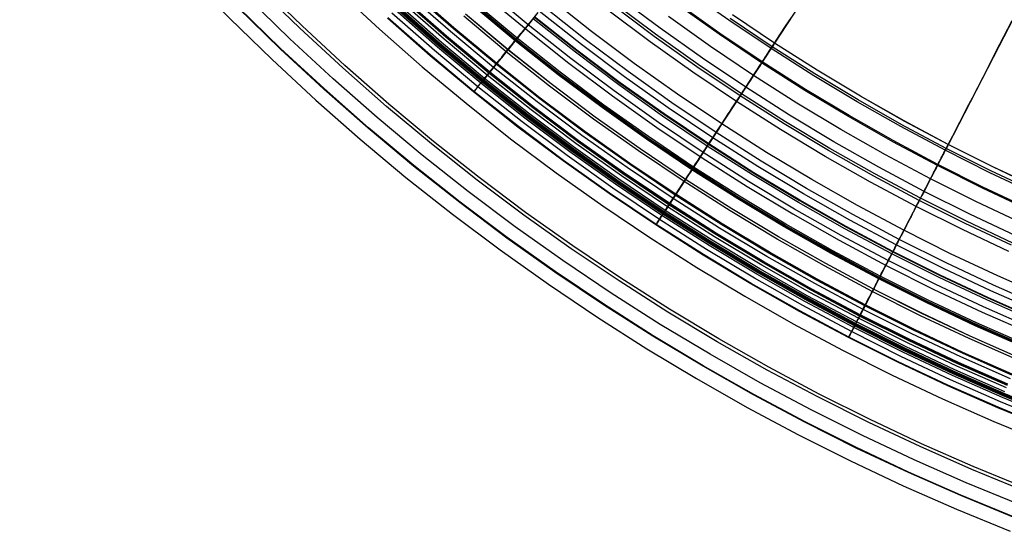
# Model space of a CAD drawing. Header units: millimetres. Extents: x -14 to 488, y -50 to 50.
# Tile 108 of 256: x 269 to 284, y -34 to -26. Entities that reach past the tile are written whole.
import ezdxf

# ---------------------------------------------------------------- set-up
doc = ezdxf.new("R2010")
doc.units = ezdxf.units.MM
doc.header["$MEASUREMENT"] = 0
doc.layers.add('Default', color=7, linetype='Continuous')

msp = doc.modelspace()

# ---------------------------------------------------------------- linework, layer by layer
at = {"layer": 'Default'}
for points in [[(284.705, -33.055), (283.887, -32.719), (283.073, -32.361), (282.265, -31.982), (281.463, -31.58), (280.668, -31.156), (279.882, -30.711), (279.105, -30.244), (278.337, -29.756), (277.581, -29.248), (276.836, -28.719), (276.103, -28.169), (275.383, -27.6), (274.678, -27.012), (273.987, -26.406), (273.312, -25.781), (272.653, -25.139), (272.011, -24.479), (271.386, -23.804), (270.779, -23.113), (270.191, -22.408), (269.622, -21.688), (269.073, -20.956), (268.544, -20.211)], [(284.724, -33.007), (283.907, -32.672), (283.094, -32.315), (282.287, -31.935), (281.486, -31.534), (280.693, -31.111), (279.908, -30.666), (279.132, -30.2), (278.365, -29.713), (277.61, -29.205), (276.866, -28.677), (276.134, -28.129), (275.416, -27.561), (274.711, -26.973), (274.022, -26.368), (273.347, -25.744), (272.689, -25.102), (272.048, -24.444), (271.424, -23.77), (270.818, -23.08), (270.231, -22.376), (269.663, -21.657), (269.114, -20.926), (268.586, -20.182)], [(271.666, -20.498), (272.297, -21.278), (272.952, -22.04), (273.628, -22.781), (274.328, -23.502), (274.942, -24.1), (275.571, -24.682), (276.215, -25.248), (276.873, -25.797), (277.546, -26.329), (278.232, -26.844), (278.931, -27.341), (279.642, -27.819), (280.35, -28.269), (281.07, -28.702), (281.8, -29.116), (282.541, -29.511), (283.291, -29.888), (284.05, -30.246), (284.819, -30.584)], [(284.54, -33.471), (283.712, -33.131), (282.888, -32.769), (282.069, -32.384), (281.257, -31.977), (280.453, -31.548), (279.657, -31.097), (278.87, -30.625), (278.093, -30.131), (277.326, -29.616), (276.572, -29.08), (275.83, -28.524), (275.101, -27.948), (274.387, -27.352), (273.688, -26.738), (273.004, -26.105), (272.336, -25.455), (271.686, -24.788), (271.053, -24.104), (270.439, -23.404), (269.844, -22.69), (269.268, -21.961), (268.711, -21.219)], [(284.544, -33.463), (283.715, -33.123), (282.891, -32.76), (282.073, -32.376), (281.262, -31.969), (280.457, -31.54), (279.661, -31.089), (278.874, -30.617), (278.098, -30.123), (277.332, -29.608), (276.577, -29.072), (275.836, -28.516), (275.107, -27.941), (274.393, -27.345), (273.694, -26.731), (273.01, -26.099), (272.343, -25.448), (271.693, -24.781), (271.06, -24.098), (270.446, -23.398), (269.851, -22.684), (269.275, -21.956), (268.719, -21.214)], [(284.621, -33.267), (283.798, -32.929), (282.979, -32.569), (282.165, -32.186), (281.358, -31.782), (280.559, -31.356), (279.767, -30.908), (278.985, -30.438), (278.213, -29.947), (277.451, -29.435), (276.701, -28.902), (275.964, -28.35), (275.24, -27.777), (274.53, -27.185), (273.835, -26.575), (273.155, -25.946), (272.492, -25.3), (271.845, -24.636), (271.217, -23.957), (270.606, -23.261), (270.014, -22.551), (269.442, -21.827), (268.889, -21.09)], [(268.563, -21.367), (269.123, -22.114), (269.703, -22.847), (270.302, -23.565), (270.919, -24.268), (271.554, -24.954), (272.206, -25.623), (272.876, -26.275), (273.562, -26.91), (274.264, -27.527), (274.982, -28.126), (275.715, -28.706), (276.463, -29.267), (277.225, -29.808), (278, -30.33), (278.773, -30.821), (279.557, -31.292), (280.353, -31.744), (281.161, -32.175), (281.979, -32.586), (282.807, -32.976), (283.644, -33.345), (284.491, -33.692)], [(273.909, -25.188), (274.566, -25.796), (275.24, -26.388), (275.928, -26.962), (276.63, -27.518), (277.347, -28.055), (278.078, -28.574), (278.821, -29.074), (279.562, -29.545), (280.314, -29.997), (281.077, -30.43), (281.851, -30.843), (282.635, -31.237), (283.428, -31.611), (284.231, -31.964), (285.043, -32.298)], [(273.909, -25.188), (274.566, -25.796), (275.24, -26.388), (275.928, -26.962), (276.63, -27.518), (277.347, -28.055), (278.078, -28.574), (278.821, -29.074), (279.562, -29.545), (280.314, -29.997), (281.077, -30.43), (281.851, -30.843), (282.635, -31.237), (283.428, -31.611), (284.231, -31.964), (285.043, -32.298)], [(284.493, -31.293), (283.715, -30.951), (282.942, -30.587), (282.175, -30.203), (281.415, -29.798), (280.663, -29.372), (279.919, -28.926), (279.185, -28.459), (278.462, -27.973), (277.749, -27.467), (277.048, -26.941), (276.36, -26.397), (275.686, -25.835), (275.025, -25.255)], [(284.518, -31.235), (283.741, -30.893), (282.969, -30.53), (282.204, -30.147), (281.445, -29.742), (280.695, -29.317), (279.953, -28.872), (279.22, -28.406), (278.498, -27.921), (277.786, -27.415), (277.087, -26.891), (276.4, -26.348), (275.727, -25.787), (275.067, -25.208)], [(284.524, -31.22), (283.747, -30.879), (282.976, -30.516), (282.211, -30.133), (281.453, -29.729), (280.703, -29.304), (279.961, -28.858), (279.229, -28.393), (278.507, -27.908), (277.796, -27.403), (277.097, -26.879), (276.41, -26.336), (275.737, -25.775), (275.078, -25.196)], [(276.215, -25.248), (276.873, -25.797), (277.546, -26.329), (278.232, -26.844), (278.931, -27.341), (279.642, -27.819), (280.35, -28.269), (281.07, -28.702), (281.8, -29.116), (282.541, -29.511), (283.291, -29.888), (284.05, -30.246), (284.819, -30.584)], [(284.831, -30.497), (284.073, -30.163), (283.319, -29.809), (282.572, -29.435), (281.832, -29.04), (281.099, -28.625), (280.374, -28.19), (279.659, -27.735), (278.954, -27.261), (278.259, -26.768), (277.576, -26.256), (276.906, -25.726), (276.248, -25.177)], [(284.881, -28.386), (284.172, -28.053), (283.469, -27.7), (282.772, -27.329), (282.082, -26.938), (281.4, -26.529), (280.727, -26.101), (280.063, -25.655), (279.41, -25.191)], [(284.431, -31.438), (283.649, -31.094), (282.873, -30.729), (282.102, -30.343), (281.339, -29.936), (280.583, -29.508), (279.836, -29.06), (279.099, -28.591), (278.372, -28.102), (277.656, -27.594), (276.952, -27.066), (276.261, -26.52), (275.583, -25.955), (274.919, -25.372)], [(284.447, -31.401), (283.666, -31.058), (282.89, -30.693), (282.121, -30.307), (281.358, -29.901), (280.604, -29.473), (279.858, -29.026), (279.121, -28.557), (278.395, -28.069), (277.68, -27.561), (276.977, -27.034), (276.286, -26.488), (275.609, -25.924), (274.946, -25.342)], [(284.454, -31.385), (283.673, -31.041), (282.898, -30.677), (282.129, -30.291), (281.367, -29.885), (280.613, -29.458), (279.867, -29.01), (279.131, -28.542), (278.405, -28.055), (277.691, -27.547), (276.988, -27.02), (276.298, -26.474), (275.621, -25.91), (274.958, -25.328)], [(284.455, -31.381), (283.675, -31.038), (282.9, -30.673), (282.131, -30.288), (281.369, -29.882), (280.615, -29.455), (279.869, -29.007), (279.133, -28.539), (278.407, -28.051), (277.693, -27.544), (276.99, -27.017), (276.3, -26.471), (275.623, -25.907), (274.961, -25.326)], [(284.715, -30.77), (283.95, -30.434), (283.189, -30.077), (282.435, -29.699), (281.688, -29.3), (280.949, -28.882), (280.218, -28.443), (279.496, -27.984), (278.785, -27.506), (278.084, -27.008), (277.395, -26.491), (276.718, -25.956), (276.055, -25.403)], [(284.724, -30.749), (283.959, -30.413), (283.2, -30.055), (282.446, -29.678), (281.7, -29.28), (280.961, -28.861), (280.23, -28.423), (279.509, -27.964), (278.798, -27.486), (278.098, -26.989), (277.409, -26.473), (276.733, -25.938), (276.07, -25.386)], [(285.041, -30.003), (284.295, -29.675), (283.554, -29.327), (282.818, -28.958), (282.09, -28.57), (281.369, -28.161), (280.656, -27.733), (279.952, -27.286), (279.258, -26.82), (278.575, -26.335), (277.903, -25.831), (277.244, -25.309)], [(284.53, -29.159), (283.801, -28.816), (283.079, -28.454), (282.363, -28.073), (281.654, -27.671), (280.954, -27.251), (280.263, -26.811), (279.581, -26.353), (278.91, -25.876), (278.249, -25.381)], [(284.58, -29.048), (283.854, -28.707), (283.135, -28.346), (282.422, -27.966), (281.716, -27.566), (281.018, -27.148), (280.329, -26.71), (279.65, -26.253), (278.981, -25.778), (278.324, -25.285)], [(284.769, -28.631), (284.054, -28.295), (283.345, -27.939), (282.642, -27.565), (281.946, -27.171), (281.259, -26.758), (280.58, -26.326), (279.91, -25.876), (279.251, -25.408)], [(284.777, -28.615), (284.062, -28.279), (283.353, -27.924), (282.651, -27.549), (281.955, -27.156), (281.268, -26.743), (280.589, -26.312), (279.92, -25.862), (279.262, -25.394)], [(285.131, -31.98), (284.339, -31.655), (283.552, -31.308), (282.77, -30.941), (281.994, -30.552), (281.226, -30.142), (280.465, -29.712), (279.713, -29.26), (278.97, -28.788), (278.238, -28.296), (277.517, -27.784), (276.809, -27.253), (276.113, -26.702), (275.43, -26.133), (274.762, -25.546)], [(285.158, -31.911), (284.368, -31.587), (283.582, -31.241), (282.802, -30.875), (282.028, -30.487), (281.261, -30.078), (280.502, -29.648), (279.752, -29.197), (279.011, -28.726), (278.28, -28.235), (277.561, -27.725), (276.854, -27.194), (276.159, -26.645), (275.478, -26.077), (274.811, -25.492)], [(285.168, -31.886), (284.379, -31.562), (283.594, -31.216), (282.814, -30.85), (282.041, -30.462), (281.274, -30.054), (280.516, -29.624), (279.766, -29.174), (279.026, -28.703), (278.296, -28.213), (277.577, -27.702), (276.87, -27.173), (276.176, -26.624), (275.496, -26.057), (274.829, -25.471)], [(285.173, -31.873), (284.384, -31.549), (283.599, -31.204), (282.82, -30.837), (282.047, -30.45), (281.281, -30.041), (280.523, -29.612), (279.773, -29.162), (279.033, -28.692), (278.304, -28.201), (277.585, -27.691), (276.879, -27.162), (276.185, -26.613), (275.505, -26.046), (274.839, -25.461)], [(285.178, -31.86), (284.389, -31.537), (283.605, -31.192), (282.826, -30.826), (282.053, -30.438), (281.287, -30.03), (280.529, -29.601), (279.78, -29.151), (279.041, -28.681), (278.311, -28.191), (277.593, -27.681), (276.887, -27.151), (276.193, -26.603), (275.513, -26.036), (274.848, -25.451)], [(285.183, -31.848), (284.395, -31.524), (283.611, -31.179), (282.832, -30.813), (282.059, -30.426), (281.294, -30.018), (280.536, -29.589), (279.787, -29.139), (279.048, -28.669), (278.319, -28.179), (277.601, -27.669), (276.895, -27.14), (276.202, -26.592), (275.522, -26.026), (274.857, -25.441)], [(284.406, -31.498), (283.622, -31.153), (282.844, -30.787), (282.073, -30.4), (281.308, -29.993), (280.551, -29.564), (279.803, -29.115), (279.064, -28.645), (278.335, -28.156), (277.618, -27.646), (276.913, -27.117), (276.22, -26.57), (275.541, -26.004), (274.876, -25.42)], [(284.633, -30.963), (283.863, -30.624), (283.098, -30.265), (282.339, -29.884), (281.588, -29.483), (280.844, -29.062), (280.108, -28.62), (279.382, -28.159), (278.666, -27.677), (277.961, -27.177), (277.267, -26.657), (276.586, -26.119), (275.919, -25.562)], [(284.633, -30.963), (283.863, -30.624), (283.098, -30.264), (282.34, -29.884), (281.588, -29.483), (280.844, -29.062), (280.108, -28.62), (279.382, -28.159), (278.666, -27.677), (277.961, -27.177), (277.267, -26.657), (276.587, -26.118), (275.919, -25.562)], [(284.704, -30.796), (283.938, -30.459), (283.178, -30.101), (282.423, -29.723), (281.675, -29.324), (280.935, -28.905), (280.203, -28.466), (279.481, -28.007), (278.769, -27.528), (278.068, -27.03), (277.378, -26.513), (276.701, -25.978), (276.037, -25.424)], [(284.711, -30.78), (283.945, -30.444), (283.185, -30.086), (282.43, -29.708), (281.683, -29.31), (280.943, -28.891), (280.212, -28.452), (279.49, -27.993), (278.778, -27.515), (278.077, -27.017), (277.388, -26.5), (276.711, -25.965), (276.048, -25.412)], [(284.939, -30.243), (284.187, -29.912), (283.44, -29.561), (282.699, -29.189), (281.965, -28.798), (281.238, -28.386), (280.519, -27.955), (279.81, -27.504), (279.111, -27.034), (278.422, -26.545), (277.745, -26.037), (277.08, -25.511)], [(284.978, -30.151), (284.228, -29.821), (283.483, -29.471), (282.744, -29.101), (282.012, -28.711), (281.288, -28.3), (280.571, -27.87), (279.864, -27.421), (279.167, -26.952), (278.48, -26.464), (277.805, -25.958), (277.142, -25.434)], [(284.469, -29.292), (283.738, -28.948), (283.012, -28.584), (282.293, -28.201), (281.581, -27.798), (280.877, -27.375), (280.183, -26.934), (279.498, -26.473), (278.823, -25.994), (278.16, -25.497)], [(284.513, -29.195), (283.784, -28.852), (283.061, -28.49), (282.344, -28.108), (281.634, -27.706), (280.933, -27.285), (280.241, -26.845), (279.558, -26.386), (278.886, -25.909), (278.225, -25.413)], [(285.093, -32.077), (284.298, -31.751), (283.509, -31.403), (282.724, -31.035), (281.946, -30.645), (281.175, -30.234), (280.412, -29.801), (279.658, -29.349), (278.913, -28.875), (278.179, -28.382), (277.456, -27.868), (276.745, -27.335), (276.047, -26.783), (275.362, -26.213), (274.692, -25.624)], [(285.096, -32.068), (284.302, -31.742), (283.512, -31.395), (282.728, -31.026), (281.951, -30.637), (281.18, -30.226), (280.417, -29.794), (279.663, -29.341), (278.918, -28.868), (278.184, -28.374), (277.462, -27.861), (276.751, -27.328), (276.053, -26.776), (275.368, -26.206), (274.698, -25.617)], [(284.617, -31.001), (283.846, -30.662), (283.08, -30.302), (282.321, -29.921), (281.568, -29.519), (280.823, -29.098), (280.086, -28.655), (279.359, -28.193), (278.642, -27.711), (277.936, -27.21), (277.242, -26.69), (276.561, -26.151), (275.892, -25.593)], [(284.878, -30.386), (284.123, -30.053), (283.372, -29.701), (282.627, -29.327), (281.89, -28.934), (281.159, -28.521), (280.437, -28.087), (279.725, -27.634), (279.022, -27.162), (278.33, -26.67), (277.65, -26.16), (276.982, -25.632)], [(277.003, -25.605), (277.671, -26.133), (278.35, -26.643), (279.042, -27.133), (279.744, -27.605), (280.456, -28.058), (281.177, -28.491), (281.906, -28.904), (282.643, -29.297), (283.387, -29.67), (284.137, -30.022), (284.892, -30.354)], [(284.894, -30.349), (284.139, -30.017), (283.39, -29.664), (282.646, -29.292), (281.909, -28.899), (281.18, -28.486), (280.459, -28.053), (279.747, -27.6), (279.045, -27.129), (278.354, -26.638), (277.674, -26.128), (277.007, -25.601)], [(284.672, -28.846), (283.952, -28.507), (283.237, -28.149), (282.529, -27.771), (281.828, -27.374), (281.135, -26.958), (280.451, -26.524), (279.776, -26.07), (279.112, -25.598)], [(284.895, -28.355), (284.187, -28.022), (283.485, -27.67), (282.788, -27.299), (282.099, -26.908), (281.418, -26.499), (280.746, -26.072), (280.083, -25.626)], [(284.923, -28.294), (284.216, -27.962), (283.515, -27.61), (282.821, -27.24), (282.133, -26.851), (281.454, -26.443), (280.783, -26.016), (280.121, -25.571)], [(284.924, -28.292), (284.217, -27.96), (283.516, -27.609), (282.821, -27.238), (282.134, -26.849), (281.454, -26.441), (280.784, -26.015), (280.122, -25.57)]]:
    msp.add_lwpolyline(points, dxfattribs=at)
at = {"layer": 'Default', "extrusion": (0.836995, -0.547211, 0)}
for points in [[(129.739, 24.755), (129.738, 24.722), (129.737, 24.688), (129.735, 24.655), (129.733, 24.621), (129.729, 24.586), (129.725, 24.552), (129.72, 24.517), (129.714, 24.482), (129.707, 24.448), (129.699, 24.413), (129.69, 24.378), (129.681, 24.343), (129.67, 24.308), (129.659, 24.273), (129.647, 24.238), (129.634, 24.203), (129.619, 24.169), (129.604, 24.134), (129.588, 24.1), (129.571, 24.066), (129.553, 24.033), (129.535, 24), (129.515, 23.967), (129.494, 23.935), (129.473, 23.903), (129.451, 23.871), (129.427, 23.84), (129.403, 23.81), (129.379, 23.78), (129.353, 23.751), (129.327, 23.722), (129.299, 23.695), (129.272, 23.668), (129.243, 23.641), (129.214, 23.616), (129.184, 23.591), (129.154, 23.567), (129.123, 23.544), (129.092, 23.521), (129.06, 23.5), (129.027, 23.479), (128.994, 23.46), (128.961, 23.441), (128.928, 23.423), (128.894, 23.406), (128.86, 23.39), (128.826, 23.375), (128.791, 23.361), (128.756, 23.347), (128.721, 23.335), (128.687, 23.324), (128.652, 23.313), (128.617, 23.304), (128.582, 23.295), (128.547, 23.287), (128.512, 23.28), (128.477, 23.274), (128.442, 23.269), (128.408, 23.265), (128.374, 23.261), (128.34, 23.259), (128.306, 23.257), (128.272, 23.256), (128.239, 23.255), (128.206, 23.256), (128.172, 23.257), (128.138, 23.259), (128.104, 23.261), (128.07, 23.265), (128.035, 23.269), (128.001, 23.274), (127.966, 23.28), (127.931, 23.287), (127.896, 23.295), (127.861, 23.304), (127.826, 23.313), (127.791, 23.324), (127.756, 23.335), (127.721, 23.347), (127.687, 23.361), (127.652, 23.375), (127.618, 23.39), (127.584, 23.406), (127.55, 23.423), (127.516, 23.441), (127.483, 23.46), (127.45, 23.479), (127.418, 23.5), (127.386, 23.521), (127.355, 23.544), (127.324, 23.567), (127.293, 23.591), (127.264, 23.616), (127.234, 23.641), (127.206, 23.668), (127.178, 23.695), (127.151, 23.722), (127.125, 23.751), (127.099, 23.78), (127.074, 23.81), (127.05, 23.84), (127.027, 23.871), (127.005, 23.903), (126.983, 23.935), (126.963, 23.967), (126.943, 24), (126.924, 24.033), (126.906, 24.066), (126.889, 24.1), (126.873, 24.134), (126.858, 24.169), (126.844, 24.203), (126.831, 24.238), (126.819, 24.273), (126.807, 24.308), (126.797, 24.343), (126.787, 24.378), (126.779, 24.413), (126.771, 24.448), (126.764, 24.482), (126.758, 24.517), (126.753, 24.552), (126.748, 24.586), (126.745, 24.621), (126.742, 24.655), (126.74, 24.688), (126.739, 24.722), (126.739, 24.755)], [(126.739, 24.755), (126.739, 24.789), (126.74, 24.822), (126.742, 24.856), (126.745, 24.89), (126.748, 24.924), (126.753, 24.959), (126.758, 24.994), (126.764, 25.028), (126.771, 25.063), (126.779, 25.098), (126.787, 25.133), (126.797, 25.168), (126.807, 25.203), (126.819, 25.238), (126.831, 25.273), (126.844, 25.307), (126.858, 25.342), (126.873, 25.376), (126.889, 25.41), (126.906, 25.444), (126.924, 25.478), (126.943, 25.511), (126.963, 25.544), (126.983, 25.576), (127.005, 25.608), (127.027, 25.64), (127.05, 25.67), (127.074, 25.701), (127.099, 25.731), (127.125, 25.76), (127.151, 25.788), (127.178, 25.816), (127.206, 25.843), (127.234, 25.869), (127.264, 25.895), (127.293, 25.92), (127.324, 25.944), (127.355, 25.967), (127.386, 25.989), (127.418, 26.011), (127.45, 26.031), (127.483, 26.051), (127.516, 26.07), (127.55, 26.088), (127.584, 26.105), (127.618, 26.121), (127.652, 26.136), (127.687, 26.15), (127.721, 26.163), (127.756, 26.176), (127.791, 26.187), (127.826, 26.197), (127.861, 26.207), (127.896, 26.216), (127.931, 26.223), (127.966, 26.23), (128.001, 26.236), (128.035, 26.241), (128.07, 26.246), (128.104, 26.249), (128.138, 26.252), (128.172, 26.254), (128.206, 26.255), (128.239, 26.255), (128.272, 26.255), (128.306, 26.254), (128.34, 26.252), (128.374, 26.249), (128.408, 26.246), (128.442, 26.241), (128.477, 26.236), (128.512, 26.23), (128.547, 26.223), (128.582, 26.216), (128.617, 26.207), (128.652, 26.197), (128.687, 26.187), (128.721, 26.176), (128.756, 26.163), (128.791, 26.15), (128.826, 26.136), (128.86, 26.121), (128.894, 26.105), (128.928, 26.088), (128.961, 26.07), (128.994, 26.051), (129.027, 26.031), (129.06, 26.011), (129.092, 25.989), (129.123, 25.967), (129.154, 25.944), (129.184, 25.92), (129.214, 25.895), (129.243, 25.869), (129.272, 25.843), (129.299, 25.816), (129.327, 25.788), (129.353, 25.76), (129.379, 25.731), (129.403, 25.701), (129.427, 25.67), (129.451, 25.64), (129.473, 25.608), (129.494, 25.576), (129.515, 25.544), (129.535, 25.511), (129.553, 25.478), (129.571, 25.444), (129.588, 25.41), (129.604, 25.376), (129.619, 25.342), (129.634, 25.307), (129.647, 25.273), (129.659, 25.238), (129.67, 25.203), (129.681, 25.168), (129.69, 25.133), (129.699, 25.098), (129.707, 25.063), (129.714, 25.028), (129.72, 24.994), (129.725, 24.959), (129.729, 24.924), (129.733, 24.89), (129.735, 24.856), (129.737, 24.822), (129.738, 24.789), (129.739, 24.755)]]:
    msp.add_lwpolyline(points, dxfattribs=at)
at = {"layer": 'Default'}
for points in [[(286.467, -21.903, 111.032), (284.312, -26.069, 84.245), (283.591, -27.465, 73.662), (283.061, -28.49, 64.694), (282.685, -29.216, 57.071), (282.435, -29.699, 50.699), (282.175, -30.203, 40.888), (282.047, -30.45, 33.319), (282.036, -30.472, 31.517), (282.041, -30.462, 30.987), (282.045, -30.453, 30.737), (282.052, -30.44, 30.496), (282.06, -30.424, 30.267), (282.071, -30.404, 30.049), (282.083, -30.381, 29.842), (282.097, -30.354, 29.647), (282.105, -30.339, 29.554), (282.113, -30.323, 29.464), (282.122, -30.306, 29.377), (282.131, -30.288, 29.293), (282.141, -30.269, 29.212), (282.151, -30.249, 29.133), (282.162, -30.228, 29.056), (282.173, -30.206, 28.981), (282.185, -30.183, 28.907), (282.198, -30.159, 28.836), (282.21, -30.134, 28.766), (282.224, -30.109, 28.698), (282.237, -30.082, 28.633), (282.251, -30.056, 28.569), (282.265, -30.028, 28.508), (282.28, -30, 28.448), (282.294, -29.972, 28.391), (282.309, -29.943, 28.335), (282.324, -29.914, 28.282), (282.34, -29.884, 28.231), (282.355, -29.854, 28.182), (282.371, -29.824, 28.135), (282.386, -29.794, 28.09), (282.402, -29.764, 28.047), (282.417, -29.734, 28.007), (282.432, -29.704, 27.968), (282.448, -29.675, 27.932), (282.463, -29.646, 27.898), (282.478, -29.617, 27.866), (282.492, -29.589, 27.837), (282.507, -29.561, 27.809), (282.521, -29.534, 27.783), (282.534, -29.508, 27.76), (282.547, -29.482, 27.739), (282.56, -29.458, 27.72), (282.566, -29.446, 27.711), (282.582, -29.415, 27.69), (282.591, -29.398, 27.679), (282.595, -29.39, 27.674), (282.599, -29.383, 27.669), (282.602, -29.376, 27.665), (282.606, -29.369, 27.662), (282.61, -29.361, 27.658), (282.614, -29.354, 27.654), (282.618, -29.346, 27.651), (282.622, -29.338, 27.647), (282.632, -29.319, 27.64), (282.643, -29.297, 27.632)], [(281.732, -24.564, 84.245), (280.872, -25.879, 73.662), (280.241, -26.845, 64.694), (279.793, -27.529, 57.071), (279.496, -27.984, 50.699), (279.185, -28.459, 40.888), (279.033, -28.692, 33.319), (279.02, -28.712, 31.517), (279.026, -28.703, 30.987), (279.031, -28.695, 30.737), (279.039, -28.683, 30.496), (279.049, -28.667, 30.267), (279.061, -28.649, 30.049), (279.076, -28.627, 29.842), (279.093, -28.601, 29.647), (279.102, -28.587, 29.554), (279.112, -28.572, 29.464), (279.122, -28.556, 29.377), (279.133, -28.539, 29.293), (279.145, -28.521, 29.212), (279.157, -28.502, 29.133), (279.17, -28.482, 29.056), (279.184, -28.462, 28.981), (279.198, -28.44, 28.907), (279.213, -28.417, 28.836), (279.228, -28.394, 28.766), (279.244, -28.37, 28.698), (279.26, -28.345, 28.633), (279.276, -28.32, 28.569), (279.293, -28.294, 28.508), (279.31, -28.268, 28.448), (279.328, -28.241, 28.391), (279.346, -28.214, 28.335), (279.364, -28.186, 28.282), (279.382, -28.159, 28.231), (279.4, -28.131, 28.182), (279.419, -28.102, 28.135), (279.437, -28.074, 28.09), (279.456, -28.046, 28.047), (279.474, -28.017, 28.007), (279.493, -27.989, 27.968), (279.511, -27.962, 27.932), (279.529, -27.934, 27.898), (279.546, -27.907, 27.866), (279.564, -27.88, 27.837), (279.581, -27.854, 27.809), (279.598, -27.829, 27.783), (279.614, -27.804, 27.76), (279.629, -27.78, 27.739), (279.644, -27.757, 27.72), (279.652, -27.746, 27.711), (279.671, -27.716, 27.69), (279.681, -27.701, 27.679), (279.686, -27.693, 27.674), (279.691, -27.686, 27.669), (279.695, -27.68, 27.665), (279.699, -27.673, 27.662), (279.704, -27.666, 27.658), (279.708, -27.659, 27.654), (279.713, -27.652, 27.651), (279.718, -27.644, 27.647), (279.73, -27.626, 27.64), (279.744, -27.605, 27.632)], [(277.06, -25.535, 57.071), (276.718, -25.956, 50.699), (276.36, -26.397, 40.888), (276.185, -26.613, 33.319), (276.17, -26.632, 31.517), (276.176, -26.624, 30.987), (276.183, -26.616, 30.737), (276.192, -26.604, 30.496), (276.204, -26.59, 30.267), (276.218, -26.573, 30.049), (276.234, -26.553, 29.842), (276.253, -26.529, 29.647), (276.264, -26.516, 29.554), (276.275, -26.502, 29.464), (276.287, -26.487, 29.377), (276.3, -26.471, 29.293), (276.313, -26.455, 29.212), (276.328, -26.437, 29.133), (276.343, -26.419, 29.056), (276.358, -26.4, 28.981), (276.375, -26.379, 28.907), (276.392, -26.359, 28.836), (276.409, -26.337, 28.766), (276.427, -26.315, 28.698), (276.446, -26.292, 28.633), (276.465, -26.268, 28.569), (276.484, -26.244, 28.508), (276.504, -26.22, 28.448), (276.524, -26.195, 28.391), (276.545, -26.17, 28.335), (276.566, -26.144, 28.282), (276.587, -26.118, 28.231), (276.608, -26.092, 28.182), (276.629, -26.066, 28.135), (276.65, -26.04, 28.09), (276.672, -26.014, 28.047), (276.693, -25.987, 28.007), (276.714, -25.961, 27.968), (276.735, -25.936, 27.932), (276.756, -25.91, 27.898), (276.776, -25.885, 27.866), (276.796, -25.86, 27.837), (276.816, -25.836, 27.809), (276.835, -25.813, 27.783), (276.854, -25.79, 27.76), (276.872, -25.767, 27.739), (276.889, -25.746, 27.72), (276.897, -25.736, 27.711), (276.92, -25.708, 27.69), (276.932, -25.694, 27.679), (276.937, -25.687, 27.674), (276.942, -25.68, 27.669), (276.947, -25.674, 27.665), (276.952, -25.668, 27.662), (276.957, -25.662, 27.658), (276.963, -25.655, 27.654), (276.968, -25.648, 27.651), (276.974, -25.641, 27.647)], [(277.007, -25.601, 21.256), (276.968, -25.649, 21.182), (276.93, -25.695, 21.106), (276.893, -25.741, 21.029), (276.857, -25.786, 20.948), (276.82, -25.831, 20.862), (276.784, -25.875, 20.77), (276.748, -25.92, 20.67), (276.711, -25.965, 20.562), (276.674, -26.011, 20.444), (276.637, -26.057, 20.315), (276.599, -26.104, 20.173), (276.561, -26.151, 20.019), (276.522, -26.197, 19.85), (276.485, -26.244, 19.666), (276.447, -26.29, 19.466), (276.41, -26.336, 19.249), (276.374, -26.38, 19.015), (276.339, -26.424, 18.762), (276.305, -26.466, 18.49), (276.272, -26.506, 18.198), (276.241, -26.544, 17.886), (276.212, -26.58, 17.552), (276.159, -26.645, 16.82), (276.115, -26.699, 15.995), (276.082, -26.739, 15.073), (276.061, -26.766, 14.048), (276.047, -26.783, 6.857), (276.048, -26.782, 6.677), (276.051, -26.778, 6.5), (276.056, -26.772, 6.328), (276.064, -26.763, 6.16), (276.073, -26.751, 5.995), (276.084, -26.737, 5.834), (276.097, -26.721, 5.678), (276.113, -26.702, 5.525), (276.13, -26.681, 5.376), (276.148, -26.658, 5.231), (276.169, -26.633, 5.09), (276.191, -26.605, 4.953), (276.215, -26.576, 4.819), (276.241, -26.544, 4.689), (276.269, -26.51, 4.563), (276.298, -26.474, 4.44), (276.328, -26.437, 4.321), (276.36, -26.397, 4.205), (276.394, -26.356, 4.093), (276.429, -26.312, 3.983), (276.466, -26.267, 3.877), (276.505, -26.219, 3.774), (276.545, -26.17, 3.673), (276.586, -26.119, 3.575), (276.63, -26.065, 3.48), (276.675, -26.01, 3.388), (276.721, -25.953, 3.297), (276.769, -25.893, 3.21), (276.82, -25.831, 3.124), (276.872, -25.767, 3.041), (276.926, -25.701, 2.96), (276.982, -25.632, 2.88)], [(279.744, -27.605, 27.632), (279.78, -27.549, 27.611), (279.816, -27.494, 27.588), (279.852, -27.439, 27.564), (279.887, -27.385, 27.538), (279.922, -27.332, 27.509), (279.956, -27.28, 27.479), (279.99, -27.228, 27.448), (280.023, -27.178, 27.415), (280.055, -27.128, 27.38), (280.087, -27.08, 27.344), (280.118, -27.032, 27.307), (280.149, -26.986, 27.268), (280.178, -26.94, 27.228), (280.207, -26.896, 27.187), (280.235, -26.853, 27.145), (280.263, -26.811, 27.102), (280.289, -26.771, 27.057), (280.315, -26.732, 27.012), (280.339, -26.694, 26.966), (280.363, -26.657, 26.919), (280.386, -26.622, 26.872), (280.409, -26.588, 26.824), (280.43, -26.555, 26.775), (280.451, -26.524, 26.726), (280.471, -26.493, 26.676), (280.49, -26.464, 26.626), (280.508, -26.436, 26.575), (280.526, -26.409, 26.524), (280.543, -26.383, 26.473), (280.559, -26.358, 26.422), (280.575, -26.334, 26.371), (280.589, -26.312, 26.319), (280.604, -26.29, 26.267), (280.617, -26.269, 26.215), (280.63, -26.249, 26.163), (280.642, -26.231, 26.111), (280.654, -26.213, 26.059), (280.665, -26.196, 26.006), (280.676, -26.18, 25.954), (280.685, -26.165, 25.902), (280.704, -26.137, 25.797), (280.72, -26.112, 25.692), (280.734, -26.091, 25.587), (280.746, -26.072, 25.482), (280.756, -26.056, 25.377), (280.765, -26.043, 25.273), (280.772, -26.032, 25.168), (280.778, -26.024, 25.064), (280.781, -26.018, 24.96), (280.784, -26.015, 24.856), (280.784, -26.014, 24.753), (280.784, -26.015, 24.649), (280.781, -26.018, 24.546), (280.778, -26.023, 24.443), (280.773, -26.031, 24.34), (280.767, -26.041, 24.237), (280.759, -26.053, 24.135), (280.75, -26.067, 24.033), (280.739, -26.083, 23.931), (280.727, -26.101, 23.83), (280.714, -26.121, 23.728), (280.699, -26.144, 23.627), (280.683, -26.169, 23.527), (280.665, -26.196, 23.427), (280.646, -26.225, 23.327), (280.626, -26.256, 23.228), (280.604, -26.29, 23.13), (280.58, -26.326, 23.031), (280.555, -26.365, 22.934), (280.528, -26.406, 22.837), (280.499, -26.45, 22.741), (280.469, -26.496, 22.646), (280.437, -26.545, 22.552), (280.403, -26.597, 22.459), (280.367, -26.652, 22.367), (280.329, -26.71, 22.277), (280.289, -26.771, 22.188), (280.248, -26.834, 22.1), (280.226, -26.868, 22.057), (280.204, -26.902, 22.015), (280.181, -26.936, 21.973), (280.158, -26.972, 21.931), (280.134, -27.008, 21.89), (280.11, -27.045, 21.85), (280.085, -27.083, 21.81), (280.059, -27.122, 21.771), (280.034, -27.162, 21.733), (280.007, -27.202, 21.695), (279.98, -27.244, 21.658), (279.942, -27.302, 21.609), (279.932, -27.317, 21.595), (279.922, -27.333, 21.58), (279.911, -27.35, 21.564), (279.9, -27.366, 21.547), (279.888, -27.384, 21.529), (279.864, -27.421, 21.488), (279.838, -27.461, 21.441), (279.81, -27.504, 21.387), (279.779, -27.551, 21.325), (279.747, -27.6, 21.256), (279.713, -27.652, 21.182), (279.68, -27.702, 21.106), (279.648, -27.752, 21.029), (279.616, -27.8, 20.948), (279.585, -27.848, 20.862), (279.553, -27.896, 20.77), (279.522, -27.944, 20.67), (279.49, -27.993, 20.562), (279.458, -28.042, 20.444), (279.425, -28.092, 20.315), (279.392, -28.143, 20.173), (279.359, -28.193, 20.019), (279.326, -28.244, 19.85), (279.293, -28.294, 19.666), (279.261, -28.344, 19.466), (279.229, -28.393, 19.249), (279.197, -28.441, 19.015), (279.167, -28.488, 18.762), (279.137, -28.533, 18.49), (279.109, -28.576, 18.198), (279.082, -28.617, 17.886), (279.056, -28.656, 17.552), (279.011, -28.726, 16.82), (278.973, -28.784, 15.995), (278.944, -28.828, 15.073), (278.926, -28.856, 14.048), (278.913, -28.875, 6.857), (278.914, -28.874, 6.677), (278.917, -28.87, 6.5), (278.922, -28.863, 6.328), (278.928, -28.853, 6.16), (278.936, -28.841, 5.995), (278.946, -28.826, 5.834), (278.957, -28.808, 5.678), (278.97, -28.788, 5.525), (278.985, -28.766, 5.376), (279.001, -28.741, 5.231), (279.019, -28.713, 5.09), (279.039, -28.684, 4.953), (279.06, -28.652, 4.819), (279.082, -28.617, 4.689), (279.106, -28.581, 4.563), (279.131, -28.542, 4.44), (279.158, -28.502, 4.321), (279.185, -28.459, 4.205), (279.215, -28.414, 4.093), (279.245, -28.367, 3.983), (279.277, -28.318, 3.877), (279.311, -28.267, 3.774), (279.346, -28.214, 3.673), (279.382, -28.159, 3.575), (279.419, -28.101, 3.48), (279.458, -28.042, 3.388), (279.499, -27.98, 3.297), (279.541, -27.916, 3.21), (279.584, -27.849, 3.124), (279.629, -27.78, 3.041), (279.676, -27.708, 2.96), (279.725, -27.634, 2.88), (279.775, -27.557, 2.803), (279.827, -27.477, 2.728), (279.882, -27.394, 2.654), (279.938, -27.309, 2.582), (279.996, -27.22, 2.513), (280.056, -27.128, 2.445), (280.118, -27.032, 2.379), (280.183, -26.934, 2.316), (280.25, -26.832, 2.254), (280.319, -26.726, 2.194), (280.39, -26.617, 2.136), (280.464, -26.504, 2.08), (280.54, -26.388, 2.027), (280.618, -26.268, 1.975), (280.699, -26.144, 1.926), (280.783, -26.016, 1.88), (280.868, -25.885, 1.836), (280.957, -25.75, 1.794), (281.048, -25.611, 1.755)], [(282.643, -29.297, 27.632), (282.674, -29.237, 27.611), (282.704, -29.179, 27.588), (282.734, -29.121, 27.564), (282.764, -29.064, 27.538), (282.793, -29.007, 27.509), (282.822, -28.952, 27.479), (282.85, -28.897, 27.448), (282.878, -28.843, 27.415), (282.905, -28.791, 27.38), (282.932, -28.739, 27.344), (282.958, -28.689, 27.307), (282.983, -28.639, 27.268), (283.008, -28.591, 27.228), (283.032, -28.544, 27.187), (283.056, -28.499, 27.145), (283.079, -28.454, 27.102), (283.101, -28.411, 27.057), (283.122, -28.37, 27.012), (283.143, -28.33, 26.966), (283.163, -28.291, 26.919), (283.183, -28.253, 26.872), (283.201, -28.217, 26.824), (283.219, -28.182, 26.775), (283.237, -28.149, 26.726), (283.254, -28.116, 26.676), (283.27, -28.085, 26.626), (283.285, -28.056, 26.575), (283.3, -28.027, 26.524), (283.314, -27.999, 26.473), (283.328, -27.973, 26.422), (283.341, -27.948, 26.371), (283.353, -27.924, 26.319), (283.365, -27.901, 26.267), (283.376, -27.879, 26.215), (283.387, -27.858, 26.163), (283.398, -27.838, 26.111), (283.407, -27.819, 26.059), (283.417, -27.801, 26.006), (283.425, -27.784, 25.954), (283.434, -27.768, 25.902), (283.449, -27.739, 25.797), (283.462, -27.712, 25.692), (283.474, -27.69, 25.587), (283.485, -27.67, 25.482), (283.493, -27.653, 25.377), (283.501, -27.639, 25.273), (283.507, -27.627, 25.168), (283.511, -27.619, 25.064), (283.514, -27.612, 24.96), (283.516, -27.609, 24.856), (283.517, -27.608, 24.753), (283.516, -27.609, 24.649), (283.514, -27.612, 24.546), (283.511, -27.618, 24.443), (283.507, -27.626, 24.34), (283.502, -27.636, 24.237), (283.495, -27.649, 24.135), (283.488, -27.664, 24.033), (283.479, -27.681, 23.931), (283.469, -27.7, 23.83), (283.458, -27.722, 23.728), (283.445, -27.746, 23.627), (283.432, -27.772, 23.527), (283.417, -27.801, 23.427), (283.401, -27.832, 23.327), (283.384, -27.865, 23.228), (283.365, -27.901, 23.13), (283.345, -27.939, 23.031), (283.324, -27.98, 22.934), (283.301, -28.024, 22.837), (283.277, -28.071, 22.741), (283.252, -28.12, 22.646), (283.225, -28.172, 22.552), (283.196, -28.227, 22.459), (283.166, -28.285, 22.367), (283.135, -28.346, 22.277), (283.101, -28.411, 22.188), (283.066, -28.479, 22.1), (283.048, -28.514, 22.057), (283.029, -28.55, 22.015), (283.01, -28.587, 21.973), (282.991, -28.625, 21.931), (282.971, -28.663, 21.89), (282.95, -28.703, 21.85), (282.93, -28.743, 21.81), (282.908, -28.784, 21.771), (282.887, -28.826, 21.733), (282.864, -28.869, 21.695), (282.842, -28.913, 21.658), (282.81, -28.974, 21.609), (282.801, -28.991, 21.595), (282.793, -29.008, 21.58), (282.784, -29.025, 21.564), (282.774, -29.043, 21.547), (282.765, -29.062, 21.529), (282.744, -29.101, 21.488), (282.723, -29.143, 21.441), (282.699, -29.189, 21.387), (282.673, -29.239, 21.325), (282.646, -29.292, 21.256), (282.618, -29.346, 21.182), (282.59, -29.4, 21.106), (282.563, -29.452, 21.029), (282.536, -29.504, 20.948), (282.51, -29.555, 20.862), (282.484, -29.606, 20.77), (282.457, -29.657, 20.67), (282.43, -29.708, 20.562), (282.403, -29.761, 20.444), (282.376, -29.814, 20.315), (282.348, -29.867, 20.173), (282.321, -29.921, 20.019), (282.293, -29.975, 19.85), (282.265, -30.028, 19.666), (282.238, -30.081, 19.466), (282.211, -30.133, 19.249), (282.185, -30.184, 19.015), (282.159, -30.233, 18.762), (282.134, -30.281, 18.49), (282.11, -30.327, 18.198), (282.088, -30.371, 17.886), (282.066, -30.412, 17.552), (282.028, -30.487, 16.82), (281.996, -30.548, 15.995), (281.972, -30.595, 15.073), (281.957, -30.625, 14.048), (281.946, -30.645, 6.857), (281.947, -30.643, 6.677), (281.949, -30.639, 6.5), (281.953, -30.631, 6.328), (281.959, -30.621, 6.16), (281.965, -30.608, 5.995), (281.974, -30.592, 5.834), (281.983, -30.573, 5.678), (281.994, -30.552, 5.525), (282.007, -30.528, 5.376), (282.02, -30.502, 5.231), (282.035, -30.473, 5.09), (282.052, -30.441, 4.953), (282.069, -30.407, 4.819), (282.088, -30.371, 4.689), (282.108, -30.332, 4.563), (282.129, -30.291, 4.44), (282.151, -30.248, 4.321), (282.175, -30.203, 4.205), (282.199, -30.155, 4.093), (282.225, -30.106, 3.983), (282.252, -30.054, 3.877), (282.28, -29.999, 3.774), (282.309, -29.943, 3.673), (282.339, -29.884, 3.575), (282.371, -29.823, 3.48), (282.404, -29.76, 3.388), (282.438, -29.694, 3.297), (282.473, -29.626, 3.21), (282.509, -29.556, 3.124), (282.547, -29.482, 3.041), (282.587, -29.406, 2.96), (282.627, -29.327, 2.88), (282.67, -29.246, 2.803), (282.714, -29.161, 2.728), (282.759, -29.073, 2.654), (282.806, -28.982, 2.582), (282.855, -28.888, 2.513), (282.905, -28.79, 2.445), (282.958, -28.689, 2.379), (283.012, -28.584, 2.316), (283.068, -28.476, 2.254), (283.126, -28.364, 2.194), (283.186, -28.248, 2.136), (283.248, -28.128, 2.08), (283.311, -28.005, 2.027), (283.377, -27.877, 1.975), (283.445, -27.746, 1.926), (283.515, -27.61, 1.88), (283.587, -27.471, 1.836), (283.662, -27.327, 1.794), (283.738, -27.18, 1.755), (283.816, -27.028, 1.718), (283.897, -26.873, 1.684), (283.979, -26.713, 1.653), (284.064, -26.55, 1.625), (284.15, -26.382, 1.599), (284.33, -26.034, 1.556), (284.518, -25.671, 1.525)]]:
    msp.add_polyline3d(points, dxfattribs=at)

doc.saveas('drawing.dxf')
